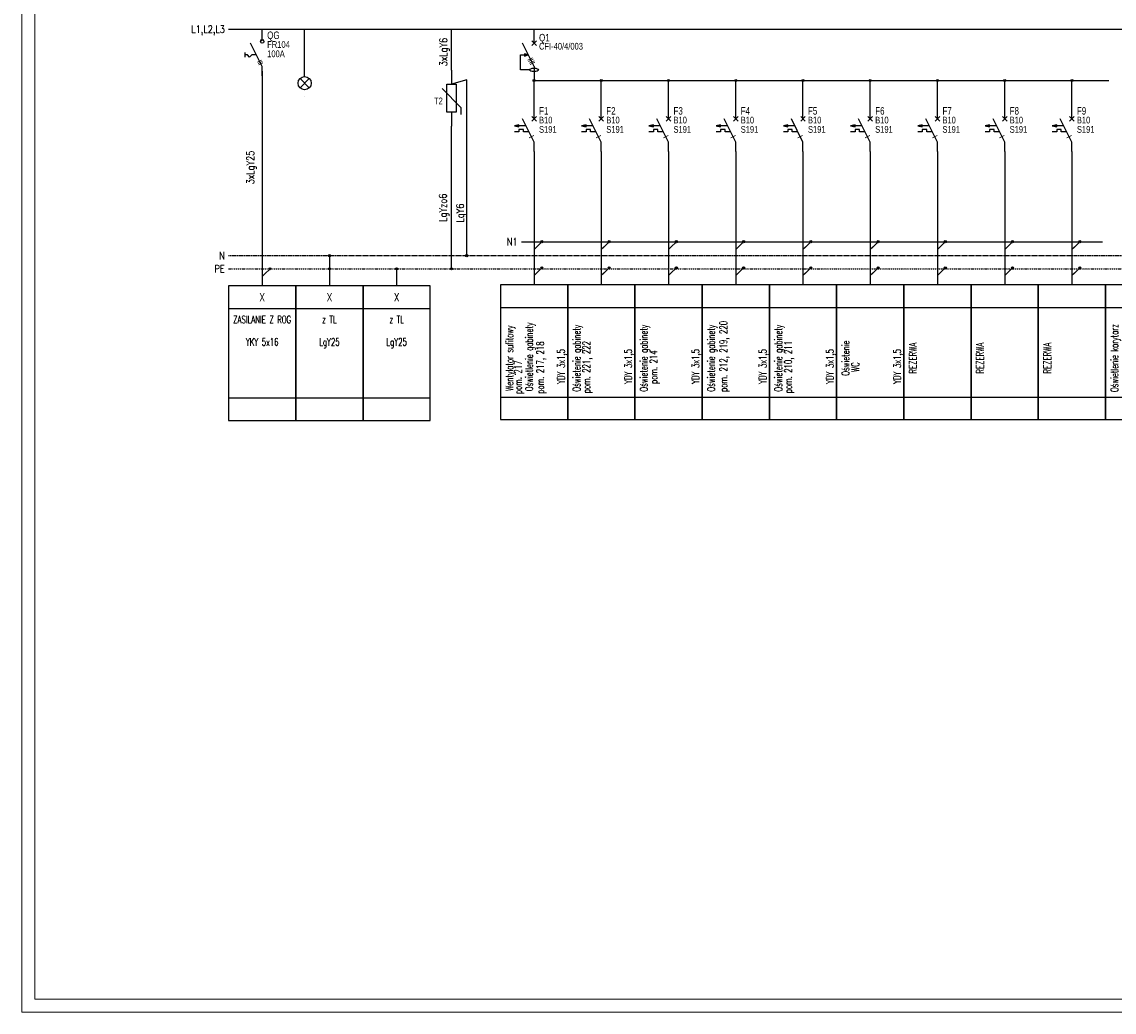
# Model space of a CAD drawing. Header units: centimetres. Extents: x 690840 to 714026, y 27673 to 40762.
# Tile 1 of 162: x 690840 to 693765, y 27673 to 30325. Entities that reach past the tile are written whole.
import ezdxf
from ezdxf.enums import TextEntityAlignment as Align

# ---------------------------------------------------------------- set-up
doc = ezdxf.new("R2010")
doc.units = ezdxf.units.CM
doc.linetypes.add('DASHDOT', pattern=[1, 0.5, -0.25, 0, -0.25])
doc.linetypes.add('DASHED2', pattern=[0.375, 0.25, -0.125])
doc.layers.get('0').update_dxf_attribs({"lineweight": 9})
doc.layers.get('Defpoints').update_dxf_attribs({"lineweight": 9})
for name, color, linetype in [('1', 4, 'Continuous'), ('2', 11, 'Continuous'), ('30', 1, 'Continuous'), ('31', 1, 'Continuous'), ('4', 6, 'Continuous'), ('CP_UCSSPEC', 7, 'Continuous')]:
    doc.layers.add(name, color=color, linetype=linetype)
doc.layers.add('Obrys powierzchni', color=50, linetype='Continuous', lineweight=9, plot=False)
doc.layers.get('CP_UCSSPEC').off()
doc.styles.add('CP_ELATT', font='cp_simplex.shx')
doc.styles.add('ROMANS', font='romans.shx')
doc.styles.add('SIMPLEX', font='simplex.shx', dxfattribs={"width": 0.7})

# ---------------------------------------------------------------- blocks, each defined once
blk = doc.blocks.new('cp_ucs2d')
at = {"layer": 'Defpoints'}
blk.add_line((0, 0), (0, 0), dxfattribs=at)
blk.add_point((0, 0), dxfattribs=at)
blk = doc.blocks.new('R_IZ')
for p, q in [((0, -2.87), (0, 0)), ((-0.44, -2.87), (0.44, -2.87)), ((0, -10), (-3.12, -3.75)), ((-4.56, -7.48), (-4.56, -6.27)), ((0, -12.5), (0, -10))]:
    blk.add_line(p, q)
blk.add_lwpolyline([(-1.56, -6.88), (-2.76, -6.88), (-3.36, -7.48), (-3.96, -6.88), (-4.56, -6.88)])
blk.add_circle((0, -3.31), 0.442)
at = {"layer": 'CP_UCSSPEC', "xscale": 0.1, "yscale": 0.1, "zscale": 0.1, "rotation": 270}
blk.add_blockref('cp_ucs2d', (0, -3.75), dxfattribs=at)
at = {"color": 0, "style": 'SIMPLEX', "width": 0.9}
blk.add_attdef('IIII', text='', height=1.2, rotation=117, dxfattribs=at).set_placement((-0.55, -8.9), align=Align.MIDDLE_CENTER)
at = {"layer": '1', "linetype": 'ByBlock', "style": 'CP_ELATT', "width": 0.8, "flags": 8}
blk.add_attdef('NUMER', (1.33, -2.6), '', height=2, dxfattribs=at)
at = {"layer": '2', "linetype": 'ByBlock', "style": 'CP_ELATT', "width": 0.7, "flags": 8}
for tag, p in [('TYP', (1.33, -4.98)), ('CHARAKTERYSTYKA', (1.33, -7.48)), ('FAZA', (1.33, -9.98)), ('AKCESORIA', (1.33, -12.48))]:
    blk.add_attdef(tag, p, '', height=1.8, dxfattribs=at)
blk = doc.blocks.new('41_DOT')
h = blk.add_hatch(color=256)
h.dxf.hatch_style = 1
edge = h.paths.add_edge_path()
edge.add_arc((0, 0), 0.4, 0, 360)
blk.add_circle((0, 0), 0.4)
blk = doc.blocks.new('MODUŁ-1')
for p, q in [((-9, -6), (9, -6)), ((-9, -30), (9, -30))]:
    blk.add_line(p, q)
blk.add_lwpolyline([(-9, -36), (9, -36), (9, 0), (-9, 0)], close=True)
at = {"style": 'SIMPLEX', "width": 0.8, "flags": 8}
for tag, p in [('NR', (0, -3)), ('MOC', (0, -33))]:
    blk.add_attdef(tag, text='', height=2.2, dxfattribs=at).set_placement(p, align=Align.MIDDLE_CENTER)
at = {"color": 0, "style": 'SIMPLEX', "width": 0.68, "flags": 8}
for tag, p in [('TYP1', (0, -10)), ('TYP2', (0, -13)), ('TYP3', (0, -16)), ('POM1', (0, -20)), ('POM2', (0, -23)), ('POM3', (0, -26)), ('POM4', (0, -29))]:
    blk.add_attdef(tag, text='', height=2, dxfattribs=at).set_placement(p, align=Align.CENTER)
blk = doc.blocks.new('41_LAMPKI')
for p, q in [((0, -2.5), (0, 0)), ((1.77, -3.23), (-1.77, -6.77)), ((-1.77, -3.23), (1.77, -6.77))]:
    blk.add_line(p, q)
blk.add_circle((0, -5), 2.5)
at = {"layer": 'CP_UCSSPEC', "xscale": 0.1, "yscale": 0.1, "zscale": 0.1}
for p, rotation in [((0, 0), 90), ((0, -10), 270)]:
    blk.add_blockref('cp_ucs2d', p, dxfattribs=dict(at, rotation=rotation))
at = {"layer": '30', "linetype": 'ByBlock', "style": 'CP_ELATT', "width": 0.8, "flags": 8}
for tag, p in [('TYP', (4.49, -1.98)), ('PRODUCENT', (4.49, -4.98)), ('PRAD', (4.49, -7.98)), ('FAZA', (4.49, -10.98))]:
    blk.add_attdef(tag, p, '', height=1.8, dxfattribs=at)
at = {"layer": '31', "linetype": 'ByBlock', "style": 'CP_ELATT', "width": 0.8, "flags": 8}
blk.add_attdef('NUMER', text='', height=2.5, dxfattribs=at).set_placement((-1.88, -2.21), align=Align.RIGHT)
blk = doc.blocks.new('41_OGRANICZNIK')
for p, q in [((0, 0), (0, -3.75)), ((2.5, -10), (-2.5, -4.96)), ((0, -11.25), (0, -15)), ((2.5, -10), (2.5, -11.88))]:
    blk.add_line(p, q)
blk.add_lwpolyline([(-1.25, -11.25), (-1.25, -3.75), (1.25, -3.75), (1.25, -11.25)], close=True)
at = {"layer": 'CP_UCSSPEC', "xscale": 0.1, "yscale": 0.1, "zscale": 0.1, "rotation": 270}
blk.add_blockref('cp_ucs2d', (0, -15), dxfattribs=at)
at = {"layer": '2', "linetype": 'ByBlock', "style": 'CP_ELATT', "width": 0.7, "flags": 8}
blk.add_attdef('NUMER', text='', height=2.5, dxfattribs=at).set_placement((-2.03, -2.97), align=Align.RIGHT)
for tag, p in [('TYP', (3.62, -3.15)), ('PRODUCENT', (3.62, -6.15)), ('PRAD', (3.62, -9.15)), ('FAZA', (3.62, -12.15))]:
    blk.add_attdef(tag, p, '', height=1.8, dxfattribs=at)
blk = doc.blocks.new('RCD')
for p, q in [((0, -3.72), (0, 0)), ((0, -10), (-3.12, -3.75)), ((0.61, -3.11), (-0.64, -4.36)), ((-0.64, -3.11), (0.61, -4.36)), ((0, -10), (0, -13.75))]:
    blk.add_line(p, q)
blk.add_lwpolyline([(-1.2, -10.88), (-3.66, -10.88), (-3.66, -6.88), (-1.56, -6.88), (-2.56, -6.58), (-2.56, -7.17), (-1.56, -6.88)])
blk.add_ellipse((0, -10.88), major_axis=(-1.2, 0), ratio=0.375)
at = {"layer": 'CP_UCSSPEC', "xscale": 0.1, "yscale": 0.1, "zscale": 0.1, "rotation": 90}
blk.add_blockref('cp_ucs2d', (0, 0), dxfattribs=at)
at = {"color": 0, "style": 'SIMPLEX', "width": 0.9}
blk.add_attdef('IIII', text='', height=1.4, rotation=117, dxfattribs=at).set_placement((-0.73, -8.54), align=Align.MIDDLE_CENTER)
at = {"layer": '1', "linetype": 'ByBlock', "style": 'CP_ELATT', "width": 0.8, "flags": 8}
blk.add_attdef('NR', (1.33, -3.24), '', height=2, dxfattribs=at)
at = {"layer": '2', "linetype": 'ByBlock', "style": 'CP_ELATT', "width": 0.7, "flags": 8}
for tag, p in [('TYP', (1.33, -5.45)), ('CHARAKTERYSTYKA', (1.33, -7.66)), ('PRAD', (1.33, -10.16)), ('FAZA', (1.33, -12.66))]:
    blk.add_attdef(tag, p, '', height=1.8, dxfattribs=at)
blk = doc.blocks.new('MCB')
for p, q in [((0, -3.75), (0, 0)), ((0, -10), (-3.12, -3.75)), ((0.62, -3.12), (-0.62, -4.37)), ((-0.62, -3.12), (0.62, -4.37)), ((0, -12.5), (0, -10))]:
    blk.add_line(p, q)
for points in [[(-2.19, -5.62), (-5.26, -5.62), (-4.06, -5.92), (-4.06, -5.32), (-5.26, -5.62)], [(-1.39, -7.22), (-2.86, -7.22), (-2.86, -6.62), (-4.06, -6.62), (-4.06, -7.22), (-5.26, -7.22)]]:
    blk.add_lwpolyline(points)
at = {"layer": 'CP_UCSSPEC', "xscale": 0.1, "yscale": 0.1, "zscale": 0.1, "rotation": 270}
blk.add_blockref('cp_ucs2d', (0, -3.75), dxfattribs=at)
at = {"color": 0, "style": 'SIMPLEX', "width": 0.9}
blk.add_attdef('IIII', text='', height=1.4, rotation=117, dxfattribs=at).set_placement((-0.73, -8.54), align=Align.MIDDLE_CENTER)
at = {"layer": '1', "linetype": 'ByBlock', "style": 'CP_ELATT', "width": 0.8, "flags": 8}
blk.add_attdef('NUMER', (1.33, -2.6), '', height=2, dxfattribs=at)
at = {"layer": '2', "linetype": 'ByBlock', "style": 'CP_ELATT', "width": 0.7, "flags": 8}
for tag, p in [('TYP', (1.33, -4.98)), ('CHARAKTERYSTYKA', (1.33, -7.48)), ('FAZA', (1.33, -9.98)), ('AKCESORIA', (1.33, -12.48))]:
    blk.add_attdef(tag, p, '', height=1.8, dxfattribs=at)

msp = doc.modelspace()

# ---------------------------------------------------------------- linework, layer by layer
at = {"layer": '1'}
for p, q in [((691483.8, 30192.8), (691483.8, 29617.8)), ((692211.7, 29977.8), (692211.7, 29620.3)), ((692391.7, 29977.8), (692391.7, 29620.3)), ((692571.7, 29977.8), (692571.7, 29620.3)), ((692751.7, 29977.8), (692751.7, 29620.3)), ((692931.7, 29977.8), (692931.7, 29620.3)), ((693111.7, 29977.8), (693111.7, 29620.3)), ((693291.7, 29977.8), (693291.7, 29620.3)), ((693471.7, 29977.8), (693471.7, 29620.3)), ((693651.7, 29977.8), (693651.7, 29620.3)), ((691663.8, 29698.8), (691663.8, 29617.8)), ((691843.8, 29663.8), (691843.8, 29617.8))]:
    msp.add_line(p, q, dxfattribs=at)
at = {"layer": '1', "linetype": 'DASHED2', "ltscale": 1.6}
msp.add_line((692177.7, 29736.3), (693734, 29736.3), dxfattribs=at)
at = {"layer": '1', "ltscale": 1.6}
for points in [[(691597.5, 30195.9), (691597.5, 30305.3)], [(691990.6, 30195.9), (691990.6, 30305.3)], [(692031.3, 30170.1), (691990.6, 30158.4)], [(692031.3, 29698.8), (692031.3, 30170.1)], [(692211.7, 30102.8), (692211.7, 30167.8)], [(692391.7, 30102.8), (692391.7, 30167.8)], [(692571.7, 30102.8), (692571.7, 30167.8)], [(692751.7, 30102.8), (692751.7, 30167.8)], [(692931.7, 30102.8), (692931.7, 30167.8)], [(693111.7, 30102.8), (693111.7, 30167.8)], [(693291.7, 30102.8), (693291.7, 30167.8)], [(693471.7, 30102.8), (693471.7, 30167.8)], [(693651.7, 30102.8), (693651.7, 30167.8)], [(691990.6, 29663.8), (691990.6, 30045.9)]]:
    msp.add_lwpolyline(points, dxfattribs=at)
at = {"layer": '1'}
for points in [[(692232.7, 29736.3), (692218.3, 29721.9), (692211.7, 29715.3)], [(692412.7, 29736.3), (692398.3, 29721.9), (692391.7, 29715.3)], [(692592.7, 29736.3), (692578.3, 29721.9), (692571.7, 29715.3)], [(692772.7, 29736.3), (692758.3, 29721.9), (692751.7, 29715.3)], [(692952.7, 29736.3), (692938.3, 29721.9), (692931.7, 29715.3)], [(693132.7, 29736.3), (693118.3, 29721.9), (693111.7, 29715.3)], [(693312.7, 29736.3), (693298.3, 29721.9), (693291.7, 29715.3)], [(693492.7, 29736.3), (693478.3, 29721.9), (693471.7, 29715.3)], [(693672.7, 29736.3), (693658.3, 29721.9), (693651.7, 29715.3)], [(691504.8, 29663.8), (691490.4, 29649.4), (691483.8, 29642.8)], [(692232.7, 29666.3), (692218.3, 29651.9), (692211.7, 29645.3)], [(692412.7, 29666.3), (692398.3, 29651.9), (692391.7, 29645.3)], [(692592.7, 29666.3), (692578.3, 29651.9), (692571.7, 29645.3)], [(692772.7, 29666.3), (692758.3, 29651.9), (692751.7, 29645.3)], [(692952.7, 29666.3), (692938.3, 29651.9), (692931.7, 29645.3)], [(693132.7, 29666.3), (693118.3, 29651.9), (693111.7, 29645.3)], [(693312.7, 29666.3), (693298.3, 29651.9), (693291.7, 29645.3)], [(693492.7, 29666.3), (693478.3, 29651.9), (693471.7, 29645.3)], [(693672.7, 29666.3), (693658.3, 29651.9), (693651.7, 29645.3)]]:
    msp.add_lwpolyline(points, dxfattribs=at)
at = {"layer": '1', "linetype": 'DASHED2', "ltscale": 10}
for points in [[(691943.9, 29698.8), (691393.8, 29698.8)], [(696261.7, 29698.8), (691943.9, 29698.8)]]:
    msp.add_lwpolyline(points, dxfattribs=at)
at = {"layer": '1', "linetype": 'DASHDOT', "ltscale": 5}
for points in [[(691393.8, 29663.8), (691943.9, 29663.8)], [(691943.9, 29663.8), (696261.7, 29663.8)]]:
    msp.add_lwpolyline(points, dxfattribs=at)
at = {"layer": '4'}
for p, q in [((691393.8, 30305.3), (691943.9, 30305.3)), ((691943.9, 30305.3), (696261.7, 30305.3))]:
    msp.add_line(p, q, dxfattribs=at)
msp.add_lwpolyline([(692211.7, 30167.8), (693750.4, 30167.8)], dxfattribs=at)
at = {"layer": 'Obrys powierzchni', "ltscale": 1.6}
for points in [[(690840.3, 27672.7), (690840.3, 31872.7), (696780.3, 31872.7), (696780.3, 27672.7)], [(690875.3, 27707.7), (690875.3, 31837.7), (696745.3, 31837.7), (696745.3, 27707.7)]]:
    msp.add_lwpolyline(points, close=True, dxfattribs=at)

# ---------------------------------------------------------------- block references
at = {"layer": '1'}
ref = msp.add_blockref('R_IZ', (691483.8, 30305.3), dxfattribs=dict(at, xscale=10, yscale=10, zscale=10))
ref.add_attrib('IIII', 'III', dxfattribs={"layer": '0', "color": 0, "height": 12, "rotation": 117, "style": 'SIMPLEX', "width": 0.9}).set_placement((691478.3, 30216.3), align=Align.MIDDLE_CENTER)
ref.add_attrib('CHARAKTERYSTYKA', '100A', (691497.2, 30230.5), dxfattribs={"layer": '2', "linetype": 'ByBlock', "height": 18, "style": 'CP_ELATT', "width": 0.7})
ref.add_attrib('NUMER', 'QG', (691497.2, 30279.2), dxfattribs={"linetype": 'ByBlock', "height": 20, "style": 'CP_ELATT', "width": 0.8})
ref.add_attrib('TYP', 'FR104', (691497.2, 30255.5), dxfattribs={"layer": '2', "linetype": 'ByBlock', "height": 18, "style": 'CP_ELATT', "width": 0.7})
ref = msp.add_blockref('RCD', (692211.7, 30305.3), dxfattribs=dict(at, xscale=10, yscale=10, zscale=10))
ref.add_attrib('NR', 'Q1', (692225, 30272.9), dxfattribs={"linetype": 'ByBlock', "height": 20, "style": 'CP_ELATT', "width": 0.8})
ref.add_attrib('TYP', 'CFI-40/4/003', (692225, 30250.8), dxfattribs={"layer": '2', "linetype": 'ByBlock', "height": 18, "style": 'CP_ELATT', "width": 0.7})
ref.add_attrib('IIII', 'IIII', dxfattribs={"layer": '0', "color": 0, "height": 14, "rotation": 117, "style": 'SIMPLEX', "width": 0.9}).set_placement((692204.4, 30219.9), align=Align.MIDDLE_CENTER)
at = {"layer": '1', "xscale": 7, "yscale": 7, "zscale": 7}
for name, p in [('41_LAMPKI', (691597.5, 30195.9)), ('41_DOT', (692211.7, 30167.8)), ('41_DOT', (692391.7, 30167.8)), ('41_DOT', (692571.7, 30167.8)), ('41_DOT', (692751.7, 30167.8)), ('41_DOT', (692931.7, 30167.8)), ('41_DOT', (693111.7, 30167.8)), ('41_DOT', (693291.7, 30167.8)), ('41_DOT', (693471.7, 30167.8)), ('41_DOT', (693651.7, 30167.8)), ('41_DOT', (692232.7, 29736.3)), ('41_DOT', (692412.7, 29736.3)), ('41_DOT', (692592.7, 29736.3)), ('41_DOT', (692772.7, 29736.3)), ('41_DOT', (692952.7, 29736.3)), ('41_DOT', (693132.7, 29736.3)), ('41_DOT', (693312.7, 29736.3)), ('41_DOT', (693492.7, 29736.3)), ('41_DOT', (693672.7, 29736.3)), ('41_DOT', (691663.8, 29698.8)), ('41_DOT', (692031.3, 29698.8)), ('41_DOT', (691504.8, 29663.8)), ('41_DOT', (691663.8, 29663.8)), ('41_DOT', (691843.8, 29663.8)), ('41_DOT', (691990.6, 29663.8)), ('41_DOT', (692232.7, 29666.3)), ('41_DOT', (692412.7, 29666.3)), ('41_DOT', (692592.7, 29666.3)), ('41_DOT', (692772.7, 29666.3)), ('41_DOT', (692952.7, 29666.3)), ('41_DOT', (693132.7, 29666.3)), ('41_DOT', (693312.7, 29666.3)), ('41_DOT', (693492.7, 29666.3)), ('41_DOT', (693672.7, 29666.3))]:
    msp.add_blockref(name, p, dxfattribs=at)
at = {"layer": '1'}
ref = msp.add_blockref('41_OGRANICZNIK', (691990.6, 30195.9), dxfattribs=dict(at, xscale=10, yscale=10, zscale=10))
ref.add_attrib('PRAD', 'T2', (691943.8, 30104.4), dxfattribs={"layer": '2', "linetype": 'ByBlock', "height": 18, "style": 'CP_ELATT', "width": 0.7})
ref = msp.add_blockref('MCB', (692211.7, 30102.8), dxfattribs=dict(at, xscale=10, yscale=10, zscale=10))
ref.add_attrib('IIII', 'I', dxfattribs={"layer": '0', "color": 0, "height": 14, "rotation": 117, "style": 'SIMPLEX', "width": 0.9}).set_placement((692204.4, 30017.4), align=Align.MIDDLE_CENTER)
ref.add_attrib('CHARAKTERYSTYKA', 'S191', (692225, 30028), dxfattribs={"layer": '2', "linetype": 'ByBlock', "height": 18, "style": 'CP_ELATT', "width": 0.7})
ref.add_attrib('NUMER', 'F1', (692225, 30076.7), dxfattribs={"linetype": 'ByBlock', "height": 20, "style": 'CP_ELATT', "width": 0.8})
ref.add_attrib('TYP', 'B10', (692225, 30053), dxfattribs={"layer": '2', "linetype": 'ByBlock', "height": 18, "style": 'CP_ELATT', "width": 0.7})
ref = msp.add_blockref('MCB', (692391.7, 30102.8), dxfattribs=dict(at, xscale=10, yscale=10, zscale=10))
ref.add_attrib('IIII', 'I', dxfattribs={"layer": '0', "color": 0, "height": 14, "rotation": 117, "style": 'SIMPLEX', "width": 0.9}).set_placement((692384.4, 30017.4), align=Align.MIDDLE_CENTER)
ref.add_attrib('CHARAKTERYSTYKA', 'S191', (692405, 30028), dxfattribs={"layer": '2', "linetype": 'ByBlock', "height": 18, "style": 'CP_ELATT', "width": 0.7})
ref.add_attrib('NUMER', 'F2', (692405, 30076.7), dxfattribs={"linetype": 'ByBlock', "height": 20, "style": 'CP_ELATT', "width": 0.8})
ref.add_attrib('TYP', 'B10', (692405, 30053), dxfattribs={"layer": '2', "linetype": 'ByBlock', "height": 18, "style": 'CP_ELATT', "width": 0.7})
ref = msp.add_blockref('MCB', (692571.7, 30102.8), dxfattribs=dict(at, xscale=10, yscale=10, zscale=10))
ref.add_attrib('IIII', 'I', dxfattribs={"layer": '0', "color": 0, "height": 14, "rotation": 117, "style": 'SIMPLEX', "width": 0.9}).set_placement((692564.4, 30017.4), align=Align.MIDDLE_CENTER)
ref.add_attrib('CHARAKTERYSTYKA', 'S191', (692585, 30028), dxfattribs={"layer": '2', "linetype": 'ByBlock', "height": 18, "style": 'CP_ELATT', "width": 0.7})
ref.add_attrib('NUMER', 'F3', (692585, 30076.7), dxfattribs={"linetype": 'ByBlock', "height": 20, "style": 'CP_ELATT', "width": 0.8})
ref.add_attrib('TYP', 'B10', (692585, 30053), dxfattribs={"layer": '2', "linetype": 'ByBlock', "height": 18, "style": 'CP_ELATT', "width": 0.7})
ref = msp.add_blockref('MCB', (692751.7, 30102.8), dxfattribs=dict(at, xscale=10, yscale=10, zscale=10))
ref.add_attrib('IIII', 'I', dxfattribs={"layer": '0', "color": 0, "height": 14, "rotation": 117, "style": 'SIMPLEX', "width": 0.9}).set_placement((692744.4, 30017.4), align=Align.MIDDLE_CENTER)
ref.add_attrib('CHARAKTERYSTYKA', 'S191', (692765, 30028), dxfattribs={"layer": '2', "linetype": 'ByBlock', "height": 18, "style": 'CP_ELATT', "width": 0.7})
ref.add_attrib('NUMER', 'F4', (692765, 30076.7), dxfattribs={"linetype": 'ByBlock', "height": 20, "style": 'CP_ELATT', "width": 0.8})
ref.add_attrib('TYP', 'B10', (692765, 30053), dxfattribs={"layer": '2', "linetype": 'ByBlock', "height": 18, "style": 'CP_ELATT', "width": 0.7})
ref = msp.add_blockref('MCB', (692931.7, 30102.8), dxfattribs=dict(at, xscale=10, yscale=10, zscale=10))
ref.add_attrib('IIII', 'I', dxfattribs={"layer": '0', "color": 0, "height": 14, "rotation": 117, "style": 'SIMPLEX', "width": 0.9}).set_placement((692924.4, 30017.4), align=Align.MIDDLE_CENTER)
ref.add_attrib('CHARAKTERYSTYKA', 'S191', (692945, 30028), dxfattribs={"layer": '2', "linetype": 'ByBlock', "height": 18, "style": 'CP_ELATT', "width": 0.7})
ref.add_attrib('NUMER', 'F5', (692945, 30076.7), dxfattribs={"linetype": 'ByBlock', "height": 20, "style": 'CP_ELATT', "width": 0.8})
ref.add_attrib('TYP', 'B10', (692945, 30053), dxfattribs={"layer": '2', "linetype": 'ByBlock', "height": 18, "style": 'CP_ELATT', "width": 0.7})
ref = msp.add_blockref('MCB', (693111.7, 30102.8), dxfattribs=dict(at, xscale=10, yscale=10, zscale=10))
ref.add_attrib('IIII', 'I', dxfattribs={"layer": '0', "color": 0, "height": 14, "rotation": 117, "style": 'SIMPLEX', "width": 0.9}).set_placement((693104.4, 30017.4), align=Align.MIDDLE_CENTER)
ref.add_attrib('CHARAKTERYSTYKA', 'S191', (693125, 30028), dxfattribs={"layer": '2', "linetype": 'ByBlock', "height": 18, "style": 'CP_ELATT', "width": 0.7})
ref.add_attrib('NUMER', 'F6', (693125, 30076.7), dxfattribs={"linetype": 'ByBlock', "height": 20, "style": 'CP_ELATT', "width": 0.8})
ref.add_attrib('TYP', 'B10', (693125, 30053), dxfattribs={"layer": '2', "linetype": 'ByBlock', "height": 18, "style": 'CP_ELATT', "width": 0.7})
ref = msp.add_blockref('MCB', (693291.7, 30102.8), dxfattribs=dict(at, xscale=10, yscale=10, zscale=10))
ref.add_attrib('IIII', 'I', dxfattribs={"layer": '0', "color": 0, "height": 14, "rotation": 117, "style": 'SIMPLEX', "width": 0.9}).set_placement((693284.4, 30017.4), align=Align.MIDDLE_CENTER)
ref.add_attrib('CHARAKTERYSTYKA', 'S191', (693305, 30028), dxfattribs={"layer": '2', "linetype": 'ByBlock', "height": 18, "style": 'CP_ELATT', "width": 0.7})
ref.add_attrib('NUMER', 'F7', (693305, 30076.7), dxfattribs={"linetype": 'ByBlock', "height": 20, "style": 'CP_ELATT', "width": 0.8})
ref.add_attrib('TYP', 'B10', (693305, 30053), dxfattribs={"layer": '2', "linetype": 'ByBlock', "height": 18, "style": 'CP_ELATT', "width": 0.7})
ref = msp.add_blockref('MCB', (693471.7, 30102.8), dxfattribs=dict(at, xscale=10, yscale=10, zscale=10))
ref.add_attrib('IIII', 'I', dxfattribs={"layer": '0', "color": 0, "height": 14, "rotation": 117, "style": 'SIMPLEX', "width": 0.9}).set_placement((693464.4, 30017.4), align=Align.MIDDLE_CENTER)
ref.add_attrib('CHARAKTERYSTYKA', 'S191', (693485, 30028), dxfattribs={"layer": '2', "linetype": 'ByBlock', "height": 18, "style": 'CP_ELATT', "width": 0.7})
ref.add_attrib('NUMER', 'F8', (693485, 30076.7), dxfattribs={"linetype": 'ByBlock', "height": 20, "style": 'CP_ELATT', "width": 0.8})
ref.add_attrib('TYP', 'B10', (693485, 30053), dxfattribs={"layer": '2', "linetype": 'ByBlock', "height": 18, "style": 'CP_ELATT', "width": 0.7})
ref = msp.add_blockref('MCB', (693651.7, 30102.8), dxfattribs=dict(at, xscale=10, yscale=10, zscale=10))
ref.add_attrib('IIII', 'I', dxfattribs={"layer": '0', "color": 0, "height": 14, "rotation": 117, "style": 'SIMPLEX', "width": 0.9}).set_placement((693644.4, 30017.4), align=Align.MIDDLE_CENTER)
ref.add_attrib('CHARAKTERYSTYKA', 'S191', (693665, 30028), dxfattribs={"layer": '2', "linetype": 'ByBlock', "height": 18, "style": 'CP_ELATT', "width": 0.7})
ref.add_attrib('NUMER', 'F9', (693665, 30076.7), dxfattribs={"linetype": 'ByBlock', "height": 20, "style": 'CP_ELATT', "width": 0.8})
ref.add_attrib('TYP', 'B10', (693665, 30053), dxfattribs={"layer": '2', "linetype": 'ByBlock', "height": 18, "style": 'CP_ELATT', "width": 0.7})
at = {"layer": '1', "color": 11, "xscale": 10, "yscale": 10, "zscale": 10}
for p, values in [((691483.8, 29617.8), {'NR': 'X', 'TYP1': 'ZASILANIE Z ROG', 'TYP3': 'YKY 5x16'}), ((691663.8, 29617.8), {'NR': 'X', 'TYP1': 'z TL', 'TYP3': 'LgY25'}), ((691843.8, 29617.8), {'NR': 'X', 'TYP1': 'z TL', 'TYP3': 'LgY25'})]:
    msp.add_blockref('MODUŁ-1', p, dxfattribs=at).add_auto_attribs(values)
at = {"layer": '1', "color": 11}
ref = msp.add_blockref('MODUŁ-1', (692211.7, 29620.3), dxfattribs=dict(at, xscale=10, yscale=10, zscale=10))
ref.add_attrib('TYP1', 'Wentylator sufitowy', dxfattribs={"layer": '0', "color": 0, "height": 20, "rotation": 90, "style": 'SIMPLEX', "width": 0.68, "flags": 8}).set_placement((692155.7, 29424.4), align=Align.CENTER)
ref.add_attrib('TYP2', 'pom. 217', dxfattribs={"layer": '0', "color": 0, "height": 20, "rotation": 90, "style": 'SIMPLEX', "width": 0.68, "flags": 8}).set_placement((692178.5, 29373), align=Align.CENTER)
ref.add_attrib('TYP3', 'YDY 3x1,5', dxfattribs={"layer": '0', "color": 0, "height": 20, "rotation": 90, "style": 'SIMPLEX', "width": 0.68, "flags": 8}).set_placement((692293.7, 29402), align=Align.CENTER)
ref.add_attrib('POM1', 'Oświetlenie gabinety', dxfattribs={"layer": '0', "color": 0, "height": 20, "rotation": 90, "style": 'SIMPLEX', "width": 0.68, "flags": 8}).set_placement((692208.7, 29427.7), align=Align.CENTER)
ref.add_attrib('POM2', 'pom. 217, 218', dxfattribs={"layer": '0', "color": 0, "height": 20, "rotation": 90, "style": 'SIMPLEX', "width": 0.68, "flags": 8}).set_placement((692238.2, 29399.2), align=Align.CENTER)
ref = msp.add_blockref('MODUŁ-1', (692391.7, 29620.3), dxfattribs=dict(at, xscale=10, yscale=10, zscale=10))
ref.add_attrib('TYP1', 'Oświetenie gabinety', dxfattribs={"layer": '0', "color": 0, "height": 20, "rotation": 90, "style": 'SIMPLEX', "width": 0.68, "flags": 8}).set_placement((692335.7, 29424.4), align=Align.CENTER)
ref.add_attrib('TYP2', 'pom. 221, 222', dxfattribs={"layer": '0', "color": 0, "height": 20, "rotation": 90, "style": 'SIMPLEX', "width": 0.68, "flags": 8}).set_placement((692361.7, 29400.3), align=Align.CENTER)
ref.add_attrib('TYP3', 'YDY 3x1,5', dxfattribs={"layer": '0', "color": 0, "height": 20, "rotation": 90, "style": 'SIMPLEX', "width": 0.68, "flags": 8}).set_placement((692473.7, 29402), align=Align.CENTER)
ref = msp.add_blockref('MODUŁ-1', (692571.7, 29620.3), dxfattribs=dict(at, xscale=10, yscale=10, zscale=10))
ref.add_attrib('TYP1', 'Oświetenie gabinety', dxfattribs={"layer": '0', "color": 0, "height": 20, "rotation": 90, "style": 'SIMPLEX', "width": 0.68, "flags": 8}).set_placement((692515.7, 29424.4), align=Align.CENTER)
ref.add_attrib('TYP2', 'pom. 214', dxfattribs={"layer": '0', "color": 0, "height": 20, "rotation": 90, "style": 'SIMPLEX', "width": 0.68, "flags": 8}).set_placement((692541.7, 29400.3), align=Align.CENTER)
ref.add_attrib('TYP3', 'YDY 3x1,5', dxfattribs={"layer": '0', "color": 0, "height": 20, "rotation": 90, "style": 'SIMPLEX', "width": 0.68, "flags": 8}).set_placement((692653.7, 29402), align=Align.CENTER)
ref = msp.add_blockref('MODUŁ-1', (692751.7, 29620.3), dxfattribs=dict(at, xscale=10, yscale=10, zscale=10))
ref.add_attrib('TYP1', 'Oświetenie gabinety', dxfattribs={"layer": '0', "color": 0, "height": 20, "rotation": 90, "style": 'SIMPLEX', "width": 0.68, "flags": 8}).set_placement((692695.7, 29424.4), align=Align.CENTER)
ref.add_attrib('TYP2', 'pom. 212, 219, 220', dxfattribs={"layer": '0', "color": 0, "height": 20, "rotation": 90, "style": 'SIMPLEX', "width": 0.68, "flags": 8}).set_placement((692728.5, 29429), align=Align.CENTER)
ref.add_attrib('TYP3', 'YDY 3x1,5', dxfattribs={"layer": '0', "color": 0, "height": 20, "rotation": 90, "style": 'SIMPLEX', "width": 0.68, "flags": 8}).set_placement((692833.7, 29402), align=Align.CENTER)
ref = msp.add_blockref('MODUŁ-1', (692931.7, 29620.3), dxfattribs=dict(at, xscale=10, yscale=10, zscale=10))
ref.add_attrib('TYP1', 'Oświetenie gabinety', dxfattribs={"layer": '0', "color": 0, "height": 20, "rotation": 90, "style": 'SIMPLEX', "width": 0.68, "flags": 8}).set_placement((692875.7, 29424.4), align=Align.CENTER)
ref.add_attrib('TYP2', 'pom. 210, 211', dxfattribs={"layer": '0', "color": 0, "height": 20, "rotation": 90, "style": 'SIMPLEX', "width": 0.68, "flags": 8}).set_placement((692901.7, 29400.3), align=Align.CENTER)
ref.add_attrib('TYP3', 'YDY 3x1,5', dxfattribs={"layer": '0', "color": 0, "height": 20, "rotation": 90, "style": 'SIMPLEX', "width": 0.68, "flags": 8}).set_placement((693013.7, 29402), align=Align.CENTER)
ref = msp.add_blockref('MODUŁ-1', (693111.7, 29620.3), dxfattribs=dict(at, xscale=10, yscale=10, zscale=10))
ref.add_attrib('TYP1', 'Oświetenie', dxfattribs={"layer": '0', "color": 0, "height": 20, "rotation": 90, "style": 'SIMPLEX', "width": 0.68, "flags": 8}).set_placement((693055.7, 29424.4), align=Align.CENTER)
ref.add_attrib('TYP2', 'WC', dxfattribs={"layer": '0', "color": 0, "height": 20, "rotation": 90, "style": 'SIMPLEX', "width": 0.68, "flags": 8}).set_placement((693081.7, 29400.3), align=Align.CENTER)
ref.add_attrib('TYP3', 'YDY 3x1,5', dxfattribs={"layer": '0', "color": 0, "height": 20, "rotation": 90, "style": 'SIMPLEX', "width": 0.68, "flags": 8}).set_placement((693193.7, 29402), align=Align.CENTER)
ref = msp.add_blockref('MODUŁ-1', (693291.7, 29620.3), dxfattribs=dict(at, xscale=10, yscale=10, zscale=10))
ref.add_attrib('TYP1', 'REZERWA', dxfattribs={"layer": '0', "color": 0, "height": 20, "rotation": 90, "style": 'SIMPLEX', "width": 0.68, "flags": 8}).set_placement((693235.7, 29424.4), align=Align.CENTER)
ref = msp.add_blockref('MODUŁ-1', (693471.7, 29620.3), dxfattribs=dict(at, xscale=10, yscale=10, zscale=10))
ref.add_attrib('TYP1', 'REZERWA', dxfattribs={"layer": '0', "color": 0, "height": 20, "rotation": 90, "style": 'SIMPLEX', "width": 0.68, "flags": 8}).set_placement((693415.7, 29424.4), align=Align.CENTER)
ref = msp.add_blockref('MODUŁ-1', (693651.7, 29620.3), dxfattribs=dict(at, xscale=10, yscale=10, zscale=10))
ref.add_attrib('TYP1', 'REZERWA', dxfattribs={"layer": '0', "color": 0, "height": 20, "rotation": 90, "style": 'SIMPLEX', "width": 0.68, "flags": 8}).set_placement((693595.7, 29424.4), align=Align.CENTER)
ref = msp.add_blockref('MODUŁ-1', (693831.7, 29620.3), dxfattribs=dict(at, xscale=10, yscale=10, zscale=10))
ref.add_attrib('TYP1', 'Oświetlenie korytarz', dxfattribs={"layer": '0', "color": 0, "height": 20, "rotation": 90, "style": 'SIMPLEX', "width": 0.68, "flags": 8}).set_placement((693775.7, 29424.4), align=Align.CENTER)
ref.add_attrib('TYP3', 'YDY 3x1,5', dxfattribs={"layer": '0', "color": 0, "height": 20, "rotation": 90, "style": 'SIMPLEX', "width": 0.68, "flags": 8}).set_placement((693913.7, 29402), align=Align.CENTER)

# ---------------------------------------------------------------- texts
at = {"layer": '1', "color": 11, "style": 'ROMANS', "width": 0.8}
for s, p in [('L1,L2,L3', (691383.8, 30305.3)), ('N1', (692167.7, 29736.3)), ('N', (691383.8, 29698.8)), ('PE', (691383.8, 29663.8))]:
    msp.add_text(s, height=20, dxfattribs=at).set_placement(p, align=Align.MIDDLE_RIGHT)
for s, p in [('3xLgY6', (691968.8, 30282.3)), ('3xLgY25', (691452.1, 29980)), ('LgYzo6', (691967.7, 29865.1)), ('LgY6', (692013.8, 29838.3))]:
    msp.add_text(s, height=20, rotation=90, dxfattribs=at).set_placement(p, align=Align.MIDDLE_RIGHT)

doc.saveas('drawing.dxf')
